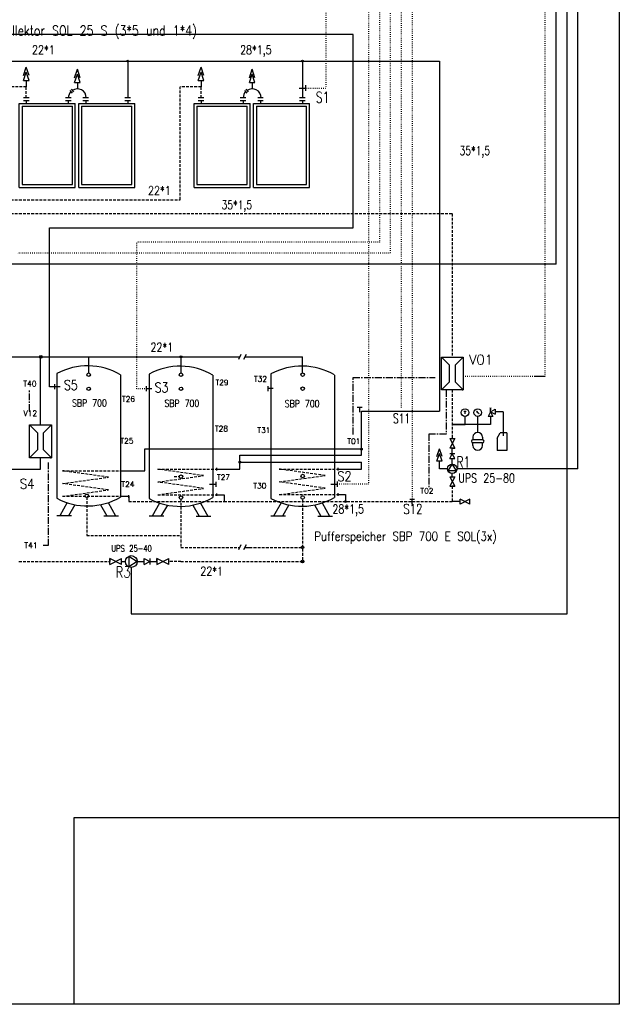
# Model space of a CAD drawing. Extents: x -4 to 211, y 10 to 294.
# Tile 2 of 9: x 101 to 211, y 10 to 190. Entities that reach past the tile are written whole.
import ezdxf
from ezdxf.enums import TextEntityAlignment as Align

# ---------------------------------------------------------------- set-up
doc = ezdxf.new("R2010")
doc.units = 0
doc.header["$MEASUREMENT"] = 0
for name, pattern in [('CENTER', [2, 1.25, -0.25, 0.25, -0.25]), ('DASH', [0.75, 0.5, -0.25]), ('DASHED', [0.75, 0.5, -0.25]), ('DOT', [0.25, 0, -0.25, 0]), ('SMALCONT', [0.5, 0.25, 0.25]), ('THINCONT', [0.5, 0.25, 0.25])]:
    doc.linetypes.add(name, pattern=pattern)
doc.layers.get('0').update_dxf_attribs({"color": 1, "linetype": 'CONTINUOUS'})
for name, color, linetype in [('kalt', 5, 'CONTINUOUS'), ('verbesserung', 7, 'CONTINUOUS'), ('Warm', 1, 'CONTINUOUS'), ('ZEICHNUNG', 1, 'CONTINUOUS')]:
    doc.layers.add(name, color=color, linetype=linetype)
doc.styles.get("Standard").update_dxf_attribs({"font": 'TXT.SHX'})

# ---------------------------------------------------------------- blocks, each defined once
blk = doc.blocks.new('ALLES_440340384')
at = {"layer": 'ZEICHNUNG', "color": 14, "linetype": 'THINCONT'}
for p, q in [((152.59, 125.62), (152.59, 128.56)), ((146.29, 122.28), (146.29, 123.19)), ((147.22, 122.73), (146.29, 122.73)), ((157.77, 105.24), (158.94, 105.24)), ((158.94, 105.7), (158.94, 104.77))]:
    blk.add_line(p, q, dxfattribs=at)
at = {"layer": 'ZEICHNUNG', "color": 94, "linetype": 'SMALCONT'}
for p, q in [((146.75, 125.42), (146.75, 102.62)), ((158.42, 125.22), (158.42, 102.82)), ((148.67, 101.79), (147.29, 99.4)), ((150.08, 101.42), (148.91, 99.4)), ((154.74, 101.42), (155.91, 99.4)), ((156.14, 101.79), (157.52, 99.4)), ((149.45, 99.4), (146.75, 99.4)), ((155.37, 99.4), (158.06, 99.4))]:
    blk.add_line(p, q, dxfattribs=at)
at = {"layer": 'ZEICHNUNG', "color": 94, "linetype": 'DOT'}
blk.add_line((164.64, 105.24), (158.94, 105.24), dxfattribs=at)
at = {"layer": 'ZEICHNUNG', "color": 94, "linetype": 'SMALCONT'}
for centre, start, end in [((152.41, 114.96), 59.6595, 118.3759), ((152.41, 113.09), 241.6241, 300.3405)]:
    blk.add_arc(centre, 11.9, start, end, dxfattribs=at)
blk = doc.blocks.new('*X1')
at = {"layer": 'ZEICHNUNG', "color": 14, "linetype": 'THINCONT'}
for p, q in [((184.42, 118.57), (184.42, 118.57)), ((184.43, 118.56), (184.44, 118.56)), ((184.46, 118.54), (184.44, 118.54)), ((184.45, 118.53), (184.48, 118.53)), ((184.5, 118.52), (184.46, 118.52)), ((184.47, 118.5), (184.51, 118.5)), ((184.53, 118.49), (184.48, 118.49)), ((184.49, 118.47), (184.55, 118.47)), ((184.57, 118.46), (184.5, 118.46)), ((184.51, 118.45), (184.59, 118.45)), ((184.6, 118.43), (184.53, 118.43)), ((184.54, 118.42), (184.62, 118.42)), ((184.64, 118.4), (184.55, 118.4)), ((184.56, 118.39), (184.66, 118.39)), ((184.68, 118.38), (184.57, 118.38)), ((184.58, 118.36), (184.68, 118.36)), ((184.66, 118.35), (184.59, 118.35)), ((184.6, 118.33), (184.65, 118.33)), ((184.64, 118.32), (184.61, 118.32))]:
    blk.add_line(p, q, dxfattribs=at)
blk = doc.blocks.new('SOKI_440340476')
at = {"layer": 'ZEICHNUNG', "color": 14, "linetype": 'THINCONT'}
for p, q in [((186.85, 119.14), (187.13, 119.21)), ((187.13, 119.11), (186.85, 119.14)), ((186.85, 119.04), (187.13, 119.11)), ((187.13, 119), (186.85, 119.04)), ((182.55, 118.57), (182.09, 118.57)), ((182.32, 118.1), (182.32, 118.57)), ((182.32, 116.18), (182.32, 117.64)), ((184.41, 118.58), (184.69, 118.37)), ((184.41, 118.58), (184.62, 118.31)), ((184.69, 118.37), (184.62, 118.31)), ((184.65, 118.34), (184.9, 118.09)), ((184.65, 116.18), (184.65, 117.64)), ((186.99, 118.51), (186.53, 117.64)), ((187.44, 117.64), (186.53, 117.64)), ((186.85, 118.93), (187.13, 119)), ((186.99, 118.51), (187.86, 118.97)), ((186.99, 118.51), (186.99, 118.97)), ((186.99, 118.51), (187.86, 118.06)), ((186.99, 118.51), (187.44, 117.64)), ((186.99, 117.64), (186.99, 116.18)), ((187.86, 118.97), (187.86, 118.06)), ((189.32, 118.51), (187.86, 118.51)), ((189.32, 118.51), (189.32, 114.08)), ((186.99, 116.18), (179.99, 116.18)), ((179.99, 116.18), (182.32, 116.18)), ((184.65, 114.72), (184.65, 116.18)), ((183.78, 113.85), (183.78, 113.36)), ((185.53, 113.85), (185.53, 113.36)), ((188.21, 113.67), (188.75, 114.61)), ((188.21, 113.67), (188.21, 111.38)), ((189.99, 114.61), (188.75, 114.61)), ((189.99, 114.61), (189.99, 111.38)), ((179.53, 113.59), (180.44, 113.59)), ((179.53, 113.59), (180.44, 111.84)), ((180.44, 113.59), (179.53, 111.84)), ((180.44, 111.84), (179.53, 111.84)), ((179.98, 111.84), (180.44, 111.84)), ((179.98, 110.82), (179.98, 111.84)), ((185.53, 113.36), (183.78, 113.36)), ((185.53, 112.8), (183.78, 112.8)), ((183.78, 112.31), (183.78, 112.8)), ((185.53, 112.31), (185.53, 112.8)), ((177.18, 110.31), (177.65, 111.71)), ((177.18, 109.45), (177.65, 110.85)), ((178.12, 110.31), (177.65, 111.71)), ((178.12, 109.45), (177.65, 110.85)), ((180.44, 110.82), (179.53, 110.82)), ((179.53, 109.95), (179.98, 110.82)), ((180.44, 109.95), (179.98, 110.82)), ((189.99, 111.38), (188.21, 111.38)), ((178.12, 109.45), (177.18, 109.45)), ((177.65, 109.22), (177.65, 109.45)), ((177.65, 108.05), (177.65, 109.45)), ((179.98, 108.93), (179.18, 107.7)), ((179.53, 109.95), (180.44, 109.95)), ((179.98, 108.93), (179.98, 109.95)), ((180.79, 107.7), (179.98, 108.93)), ((179.11, 108.05), (177.65, 108.05)), ((180.79, 107.7), (179.18, 107.7)), ((179.53, 106.59), (180.44, 104.85)), ((180.44, 106.59), (179.53, 104.85)), ((179.53, 106.59), (180.44, 106.59)), ((179.98, 106.59), (179.98, 107.18)), ((179.53, 104.85), (180.44, 104.85)), ((180.44, 104.85), (179.98, 104.85)), ((181.45, 102.04), (179.99, 102.04)), ((181.45, 102.04), (181.45, 102.5)), ((183.2, 102.5), (181.45, 101.59)), ((183.2, 101.59), (181.45, 102.5)), ((181.45, 101.59), (181.45, 102.04)), ((183.2, 101.59), (183.2, 102.5))]:
    blk.add_line(p, q, dxfattribs=at)
at = {"layer": 'ZEICHNUNG', "color": 174, "linetype": 'DASHED'}
blk.add_line((179.99, 104.85), (179.99, 102.04), dxfattribs=at)
at = {"layer": 'ZEICHNUNG', "color": 14, "linetype": 'THINCONT'}
for centre, radius in [((182.32, 118.34), 0.7), ((184.65, 118.34), 0.7), ((179.98, 108.05), 0.875)]:
    blk.add_circle(centre, radius, dxfattribs=at)
for centre, radius, start, end in [((184.65, 113.85), 0.875, 90, 180), ((184.65, 113.85), 0.875, 0, 90), ((183.78, 113.08), 0.28, 90, 270), ((184.65, 112.31), 0.875, 180, 0), ((185.53, 113.08), 0.28, 270, 90)]:
    blk.add_arc(centre, radius, start, end, dxfattribs=at)
at = {"layer": 'ZEICHNUNG'}
blk.add_blockref('*X1', (0, 0), dxfattribs=at)
blk = doc.blocks.new('PUMPENGRUPPE_440341156')
at = {"layer": 'ZEICHNUNG', "color": 14, "linetype": 'THINCONT'}
for p, q in [((120.79, 92.06), (120.79, 90.08)), ((120.79, 92.06), (122.31, 91.07)), ((117.27, 91.63), (117.27, 91.07)), ((117.27, 90.51), (117.27, 91.63)), ((119.43, 90.51), (117.27, 91.63)), ((117.27, 90.51), (119.43, 91.63)), ((119.43, 90.51), (119.43, 91.63)), ((119.43, 91.07), (120.15, 91.07)), ((122.31, 91.07), (120.79, 90.08)), ((122.31, 91.07), (123.57, 91.07)), ((123.57, 90.51), (123.57, 91.63)), ((123.57, 91.63), (124.65, 91.07)), ((123.57, 90.51), (124.65, 91.07)), ((124.65, 91.63), (124.65, 90.51)), ((124.65, 91.07), (125.91, 91.07)), ((125.91, 91.07), (125.91, 91.63)), ((125.91, 91.63), (125.91, 90.51)), ((128.07, 90.51), (125.91, 91.63)), ((125.91, 90.51), (128.07, 91.63)), ((128.07, 90.51), (128.07, 91.63))]:
    blk.add_line(p, q, dxfattribs=at)
at = {"layer": 'ZEICHNUNG', "color": 174, "linetype": 'DASHED'}
for p, q in [((114.07, 91.06), (117.27, 91.07)), ((130.31, 91.07), (128.07, 91.07))]:
    blk.add_line(p, q, dxfattribs=at)
at = {"layer": 'ZEICHNUNG', "color": 14, "linetype": 'THINCONT'}
blk.add_circle((121.23, 91.07), 1.08, dxfattribs=at)
blk = doc.blocks.new('SOL253GR_440341452')
at = {"layer": 'ZEICHNUNG', "color": 14, "linetype": 'THINCONT'}
for p, q in [((88.57, 182.72), (177.66, 182.72)), ((88.57, 182.72), (88.57, 175.98)), ((120.57, 182.72), (120.57, 175.98)), ((152.57, 182.72), (152.57, 175.98)), ((78.85, 179.68), (79.36, 181.22)), ((79.87, 179.68), (79.36, 181.22)), ((110.85, 179.68), (111.36, 181.22)), ((111.87, 179.68), (111.36, 181.22)), ((142.85, 179.68), (143.36, 181.22)), ((143.87, 179.68), (143.36, 181.22)), ((78.85, 178.79), (79.36, 180.33)), ((78.85, 178.79), (79.87, 178.79)), ((79.87, 178.79), (79.36, 180.33)), ((79.36, 178.79), (79.36, 177.63)), ((110.85, 178.79), (111.36, 180.33)), ((110.85, 178.79), (111.87, 178.79)), ((111.87, 178.79), (111.36, 180.33)), ((111.36, 178.79), (111.36, 177.63)), ((142.85, 178.79), (143.36, 180.33)), ((142.85, 178.79), (143.87, 178.79)), ((143.87, 178.79), (143.36, 180.33)), ((143.36, 178.79), (143.36, 177.63)), ((77.97, 177.33), (78.41, 176.87)), ((78.2, 177.55), (78.65, 177.09)), ((109.97, 177.33), (110.41, 176.87)), ((110.2, 177.55), (110.65, 177.09)), ((141.97, 177.33), (142.41, 176.87)), ((142.2, 177.55), (142.65, 177.09)), ((151.93, 177.79), (153.21, 177.79)), ((153.21, 177.28), (153.21, 178.3)), ((68.73, 159.59), (68.73, 174.95)), ((68.73, 174.95), (78.97, 174.95)), ((70.52, 175.98), (69.49, 175.98)), ((70.52, 175.47), (69.49, 175.47)), ((70.01, 175.47), (70.01, 174.95)), ((78.2, 175.98), (77.17, 175.98)), ((78.2, 175.47), (77.17, 175.47)), ((77.69, 175.47), (77.69, 174.95)), ((78.97, 159.59), (78.97, 174.95)), ((79.61, 159.59), (79.61, 174.95)), ((79.61, 174.95), (89.85, 174.95)), ((81.4, 175.98), (80.37, 175.98)), ((81.4, 175.47), (80.37, 175.47)), ((80.89, 175.47), (80.89, 174.95)), ((89.08, 175.98), (88.05, 175.98)), ((89.08, 175.47), (88.05, 175.47)), ((88.57, 175.47), (88.57, 174.95)), ((89.85, 159.59), (89.85, 174.95)), ((100.73, 159.59), (100.73, 174.95)), ((100.73, 174.95), (110.97, 174.95)), ((102.52, 175.98), (101.49, 175.98)), ((102.52, 175.47), (101.49, 175.47)), ((102.01, 175.47), (102.01, 174.95)), ((110.2, 175.98), (109.17, 175.98)), ((110.2, 175.47), (109.17, 175.47)), ((109.69, 175.47), (109.69, 174.95)), ((110.97, 159.59), (110.97, 174.95)), ((111.61, 159.59), (111.61, 174.95)), ((111.61, 174.95), (121.85, 174.95)), ((113.4, 175.98), (112.37, 175.98)), ((113.4, 175.47), (112.37, 175.47)), ((112.89, 175.47), (112.89, 174.95)), ((121.08, 175.98), (120.05, 175.98)), ((121.08, 175.47), (120.05, 175.47)), ((120.57, 175.47), (120.57, 174.95)), ((121.85, 159.59), (121.85, 174.95)), ((132.73, 159.59), (132.73, 174.95)), ((132.73, 174.95), (142.97, 174.95)), ((134.52, 175.98), (133.49, 175.98)), ((134.52, 175.47), (133.49, 175.47)), ((134.01, 175.47), (134.01, 174.95)), ((142.2, 175.98), (141.17, 175.98)), ((142.2, 175.47), (141.17, 175.47)), ((141.69, 175.47), (141.69, 174.95)), ((142.97, 159.59), (142.97, 174.95)), ((143.61, 159.59), (143.61, 174.95)), ((143.61, 174.95), (153.85, 174.95)), ((145.4, 175.98), (144.37, 175.98)), ((145.4, 175.47), (144.37, 175.47)), ((144.89, 175.47), (144.89, 174.95)), ((153.08, 175.98), (152.05, 175.98)), ((153.08, 175.47), (152.05, 175.47)), ((152.57, 175.47), (152.57, 174.95)), ((153.85, 159.59), (153.85, 174.95)), ((69.24, 174.44), (78.45, 174.44)), ((69.24, 174.44), (69.24, 160.11)), ((78.45, 160.11), (78.45, 174.44)), ((80.12, 174.44), (80.12, 160.11)), ((80.12, 174.44), (89.33, 174.44)), ((89.33, 160.11), (89.33, 174.44)), ((101.24, 174.44), (110.45, 174.44)), ((101.24, 174.44), (101.24, 160.11)), ((110.45, 160.11), (110.45, 174.44)), ((112.12, 174.44), (112.12, 160.11)), ((112.12, 174.44), (121.33, 174.44)), ((121.33, 160.11), (121.33, 174.44)), ((133.24, 174.44), (142.45, 174.44)), ((133.24, 174.44), (133.24, 160.11)), ((142.45, 160.11), (142.45, 174.44)), ((144.12, 174.44), (144.12, 160.11)), ((144.12, 174.44), (153.33, 174.44)), ((153.33, 160.11), (153.33, 174.44)), ((68.73, 159.59), (78.97, 159.59)), ((69.24, 160.11), (78.45, 160.11)), ((79.61, 159.59), (89.85, 159.59)), ((80.12, 160.11), (89.33, 160.11)), ((100.73, 159.59), (110.97, 159.59)), ((101.24, 160.11), (110.45, 160.11)), ((111.61, 159.59), (121.85, 159.59)), ((112.12, 160.11), (121.33, 160.11)), ((132.73, 159.59), (142.97, 159.59)), ((133.24, 160.11), (142.45, 160.11)), ((143.61, 159.59), (153.85, 159.59)), ((144.12, 160.11), (153.33, 160.11)), ((62.12, 154.78), (62.12, 155.34)), ((64.28, 154.22), (62.12, 155.34)), ((64.28, 155.34), (62.12, 154.21)), ((64.28, 154.21), (64.28, 155.34)), ((62.12, 154.21), (62.12, 154.78)), ((64.28, 154.78), (66.17, 154.78))]:
    blk.add_line(p, q, dxfattribs=at)
at = {"layer": 'ZEICHNUNG', "color": 174, "linetype": 'DASHED'}
for p, q in [((66.17, 154.78), (66.17, 178.03)), ((70.01, 178.03), (66.17, 178.03)), ((70.01, 175.98), (70.01, 178.03)), ((98.17, 157.34), (98.17, 178.03)), ((102.01, 178.03), (98.17, 178.03)), ((102.01, 175.98), (102.01, 178.03)), ((130.17, 157.34), (130.17, 178.03)), ((134.01, 178.03), (130.17, 178.03)), ((134.01, 175.98), (134.01, 178.03)), ((66.17, 157.34), (130.17, 157.34)), ((66.17, 154.78), (179.99, 154.78))]:
    blk.add_line(p, q, dxfattribs=at)
at = {"layer": 'ZEICHNUNG', "color": 94, "linetype": 'DOT'}
blk.add_line((153.21, 177.79), (156.85, 177.79), dxfattribs=at)
at = {"layer": 'ZEICHNUNG', "color": 14, "linetype": 'THINCONT'}
for centre in [(120.57, 182.72), (152.57, 182.72)]:
    blk.add_circle(centre, 0.16, dxfattribs=at)
at = {"layer": 'ZEICHNUNG', "color": 54, "linetype": 'Continuous'}
for centre in [(66.17, 157.34), (98.17, 157.34), (66.17, 154.78)]:
    blk.add_circle(centre, 0.16, dxfattribs=at)
at = {"layer": 'ZEICHNUNG', "color": 14, "linetype": 'THINCONT'}
for centre, start, end in [((79.36, 176.01), 136.8119, 180.9259), ((79.36, 176.01), 359.0741, 125.5326), ((111.36, 176.01), 136.8119, 180.9259), ((111.36, 176.01), 359.0741, 125.5326), ((143.36, 176.01), 136.8119, 180.9259), ((143.36, 176.01), 359.0741, 125.5326)]:
    blk.add_arc(centre, 1.63, start, end, dxfattribs=at)
at = {"layer": 'ZEICHNUNG', "color": 178, "width": 0.680899}
blk.add_text('Kollektor SOL 25 S (3*5 und 1*4)', height=1.8, dxfattribs=at).set_placement((96.89, 187.41), (133.25, 187.41), align=Align.FIT)
blk = doc.blocks.new('A$C1E6E16CB')
for p, q in [((0, 0), (0, 6)), ((0, 6), (1.5, 4.5)), ((0, 6), (4, 6)), ((4, 6), (2.5, 4.5)), ((4, 6), (4, 0)), ((1.5, 1.5), (1.5, 4.5)), ((2.5, 4.5), (2.5, 1.5)), ((0, 0), (1.5, 1.5)), ((4, 0), (2.5, 1.5)), ((3.8, 0), (0, 0)), ((3.8, 0), (4, 0))]:
    blk.add_line(p, q)
blk = doc.blocks.new('A$C54B908A8')
blk.add_blockref('A$C1E6E16CB', (0, 0))

msp = doc.modelspace()

# ---------------------------------------------------------------- linework, layer by layer
at = {"color": 7, "linetype": 'Continuous'}
for p, q in [((161.87, 187.59), (55.68, 187.59)), ((161.87, 152.19), (161.87, 187.59)), ((106.23, 123.08), (106.23, 152.19)), ((106.23, 152.19), (161.87, 152.19)), ((107.26, 123.08), (106.23, 123.08))]:
    msp.add_line(p, q, dxfattribs=at)
at = {"color": 1, "linetype": 'Continuous'}
for p, q in [((123.68, 110.68), (123.68, 111.68)), ((123.68, 111.68), (163.36, 111.68)), ((123.68, 107.68), (123.68, 110.68))]:
    msp.add_line(p, q, dxfattribs=at)
at = {"color": 5, "linetype": 'Continuous'}
msp.add_line((120.78, 103.01), (120.78, 102.09), dxfattribs=at)
at = {"layer": 'verbesserung', "color": 9, "linetype": 'CENTER'}
for p, q in [((161.83, 114.34), (161.83, 124.75)), ((161.83, 124.75), (176.87, 124.75)), ((102.62, 118.61), (102.62, 122.47)), ((106.02, 109.21), (106.02, 94.01)), ((106.02, 94.01), (105.07, 94.01))]:
    msp.add_line(p, q, dxfattribs=at)
at = {"layer": 'verbesserung', "color": 0, "linetype": 'Continuous'}
msp.add_line((195, 124.99), (197, 124.99), dxfattribs=at)
at = {"layer": 'Warm', "color": 0, "linetype": 'Continuous'}
for points in [[(-4.26, 293.61), (210.57, 293.61), (210.57, 9.97), (-4.26, 9.97)], [(210.57, 9.97), (110.78, 9.97), (110.78, 44.18), (210.57, 44.18)]]:
    msp.add_lwpolyline(points, close=True, dxfattribs=at)
at = {"layer": 'Warm', "color": 9, "linetype": 'CENTER'}
msp.add_lwpolyline([(178.9, 122.5), (178.9, 114.42), (175.69, 114.42), (175.69, 104.51)], dxfattribs=at)
at = {"layer": 'ZEICHNUNG', "color": 0, "linetype": 'SMALCONT'}
for p, q in [((203, 108.05), (203, 218.33)), ((201, 81.5), (201, 216.33)), ((199, 145.55), (199, 214.33)), ((199, 145.55), (92.8, 145.55)), ((203, 108.05), (180.86, 108.05)), ((121.22, 89.99), (121.23, 81.5)), ((121.23, 81.5), (201, 81.5))]:
    msp.add_line(p, q, dxfattribs=at)
at = {"layer": 'ZEICHNUNG', "color": 0, "linetype": 'DOT'}
for p, q in [((197, 124.99), (197, 212.33)), ((172.64, 203.19), (172.64, 102.47)), ((170.64, 201.19), (170.64, 119.05)), ((168.64, 199.19), (168.64, 147.55)), ((166.64, 197.19), (166.64, 149.55)), ((164.64, 195.19), (164.64, 105.24)), ((156.85, 193.19), (156.85, 177.79)), ((122.27, 122.71), (122.27, 149.55)), ((166.64, 149.55), (122.27, 149.55)), ((168.64, 147.55), (100.37, 147.55)), ((182.02, 124.99), (195, 124.99)), ((124.04, 122.71), (122.27, 122.71))]:
    msp.add_line(p, q, dxfattribs=at)
at = {"layer": 'ZEICHNUNG', "color": 1, "linetype": 'THINCONT'}
for p, q in [((177.66, 182.72), (177.66, 118.58)), ((93.83, 128.55), (130.34, 128.54)), ((104.62, 116.08), (104.62, 128.54)), ((113.43, 125.6), (113.43, 128.54)), ((130.34, 125.6), (130.34, 128.54)), ((130.34, 128.54), (141.07, 128.54)), ((141.31, 129.01), (140.84, 128.08)), ((142.24, 129.01), (141.77, 128.08)), ((142.01, 128.54), (142.88, 128.54)), ((142.88, 128.54), (152.59, 128.54)), ((163.36, 118.58), (177.66, 118.58)), ((163.36, 110.55), (163.36, 118.58)), ((104.62, 107.97), (104.62, 110.08)), ((141.11, 107.97), (141.11, 110.55)), ((141.11, 110.55), (163.36, 110.55)), ((141.11, 109.27), (163.36, 109.27)), ((163.36, 107.99), (163.36, 109.27)), ((99.25, 107.97), (104.62, 107.97)), ((119.37, 107.68), (123.68, 107.68)), ((136.8, 107.97), (141.11, 107.97)), ((159.05, 107.99), (163.36, 107.99))]:
    msp.add_line(p, q, dxfattribs=at)
at = {"layer": 'ZEICHNUNG', "color": 0, "linetype": 'THINCONT'}
for p, q in [((101.49, 180.07), (102.01, 181.61)), ((101.49, 179.18), (102.01, 180.72)), ((102.52, 180.07), (102.01, 181.61)), ((102.52, 179.18), (102.01, 180.72)), ((133.49, 180.07), (134.01, 181.61)), ((133.49, 179.18), (134.01, 180.72)), ((134.52, 180.07), (134.01, 181.61)), ((134.52, 179.18), (134.01, 180.72)), ((101.49, 179.18), (102.52, 179.18)), ((102.01, 179.18), (102.01, 178.03)), ((133.49, 179.18), (134.52, 179.18)), ((134.01, 179.18), (134.01, 178.03)), ((107.26, 122.62), (107.26, 123.53)), ((108.19, 123.08), (107.26, 123.08)), ((124.04, 122.26), (124.04, 123.16)), ((124.97, 122.71), (124.04, 122.71)), ((162.6, 119.36), (163.51, 119.36)), ((163.06, 118.43), (163.06, 119.36)), ((136.8, 108.2), (136.8, 107.73)), ((159.05, 108.22), (159.05, 107.75)), ((135.52, 105.21), (136.69, 105.21)), ((136.69, 105.68), (136.69, 104.75)), ((119.37, 103.01), (120.78, 103.01)), ((120.74, 103.22), (120.74, 102.76)), ((136.8, 103.53), (136.8, 103.07)), ((136.8, 103.3), (138.21, 103.3)), ((159.05, 103.56), (159.05, 103.09)), ((159.05, 103.32), (160.46, 103.32)), ((160.46, 103.32), (160.46, 102.04)), ((172.19, 102.47), (173.1, 102.47)), ((172.64, 101.53), (172.64, 102.47)), ((142.01, 93.66), (142.88, 93.66))]:
    msp.add_line(p, q, dxfattribs=at)
at = {"layer": 'ZEICHNUNG', "color": 5, "linetype": 'DASHED'}
for p, q in [((179.99, 154.78), (179.99, 128.5)), ((179.99, 122.5), (179.99, 113.59)), ((129.06, 106.61), (130.01, 106.61)), ((113.06, 102.89), (113.06, 95.85)), ((120.78, 102.09), (138.22, 102.09)), ((130.31, 102.57), (130.31, 93.66)), ((138.21, 102.04), (179.99, 102.04)), ((152.58, 102.38), (152.58, 90.82)), ((113.06, 95.81), (130.31, 95.81)), ((130.31, 93.66), (141.07, 93.66)), ((142.88, 93.66), (152.58, 93.66)), ((100.66, 91.06), (114.07, 91.06)), ((130.31, 91.07), (152.58, 91.07))]:
    msp.add_line(p, q, dxfattribs=at)
at = {"layer": 'ZEICHNUNG', "color": 3, "linetype": 'SMALCONT'}
for p, q in [((107.58, 125.48), (107.58, 102.67)), ((119.25, 125.28), (119.25, 102.87)), ((124.5, 125.4), (124.5, 102.6)), ((136.17, 125.2), (136.17, 102.8)), ((109.5, 101.85), (108.12, 99.45)), ((110.9, 101.47), (109.74, 99.45)), ((115.57, 101.47), (116.74, 99.45)), ((116.97, 101.85), (118.35, 99.45)), ((126.42, 101.77), (125.04, 99.38)), ((127.83, 101.4), (126.66, 99.38)), ((132.49, 101.4), (133.66, 99.38)), ((133.89, 101.77), (135.27, 99.38)), ((110.28, 99.45), (107.58, 99.45)), ((116.2, 99.45), (118.89, 99.45)), ((127.2, 99.38), (124.5, 99.38)), ((133.12, 99.38), (135.81, 99.38))]:
    msp.add_line(p, q, dxfattribs=at)
at = {"layer": 'ZEICHNUNG', "color": 1, "linetype": 'DASH'}
for p, q in [((108.64, 107.68), (119.37, 107.68)), ((117.03, 106.51), (108.64, 107.68)), ((108.64, 105.34), (117.03, 106.51)), ((126.07, 107.97), (136.8, 107.97)), ((134.46, 106.8), (126.07, 107.97)), ((126.07, 105.63), (134.46, 106.8)), ((148.32, 107.99), (159.05, 107.99)), ((156.71, 106.82), (148.32, 107.99)), ((148.32, 105.66), (156.71, 106.82))]:
    msp.add_line(p, q, dxfattribs=at)
at = {"layer": 'ZEICHNUNG', "color": 5, "linetype": 'DASH'}
for p, q in [((117.03, 104.18), (108.64, 105.34)), ((134.46, 104.47), (126.07, 105.63)), ((156.71, 104.49), (148.32, 105.66)), ((108.64, 103.01), (117.03, 104.18)), ((108.64, 103.01), (119.37, 103.01)), ((126.07, 103.3), (134.46, 104.47)), ((126.07, 103.3), (136.8, 103.3)), ((148.32, 103.32), (156.71, 104.49)), ((148.32, 103.32), (159.05, 103.32))]:
    msp.add_line(p, q, dxfattribs=at)
at = {"layer": 'ZEICHNUNG', "color": 5, "linetype": 'THINCONT'}
for p, q in [((138.21, 103.3), (138.21, 102.04)), ((141.31, 94.13), (140.84, 93.19)), ((142.24, 94.13), (141.77, 93.19))]:
    msp.add_line(p, q, dxfattribs=at)
at = {"layer": 'ZEICHNUNG', "color": 0, "linetype": 'DASHED'}
for p, q in [((179.99, 102.04), (179.99, 102.04)), ((142.88, 93.66), (151.31, 93.66))]:
    msp.add_line(p, q, dxfattribs=at)
at = {"layer": 'ZEICHNUNG', "color": 0, "linetype": 'THINCONT'}
for centre, radius in [((104.69, 128.56), 0.25), ((152.59, 125.3), 0.32), ((113.43, 122.71), 0.32), ((130.34, 122.71), 0.32), ((152.59, 122.73), 0.32), ((160.46, 102.04), 0.16)]:
    msp.add_circle(centre, radius, dxfattribs=at)
at = {"layer": 'ZEICHNUNG', "color": 1, "linetype": 'THINCONT'}
for centre, radius in [((130.34, 128.54), 0.192), ((113.43, 125.28), 0.32), ((130.34, 125.28), 0.32), ((163.36, 111.64), 0.16), ((141.11, 109.27), 0.16), ((130.34, 106.61), 0.32)]:
    msp.add_circle(centre, radius, dxfattribs=at)
at = {"layer": 'ZEICHNUNG', "color": 5, "linetype": 'THINCONT'}
for centre, radius in [((152.59, 106.72), 0.32), ((113.09, 103.09), 0.32), ((130.34, 102.77), 0.32), ((152.59, 102.79), 0.32), ((152.58, 93.66), 0.25), ((152.58, 91.07), 0.25)]:
    msp.add_circle(centre, radius, dxfattribs=at)
at = {"layer": 'ZEICHNUNG', "color": 3, "linetype": 'SMALCONT'}
for centre, start, end in [((113.24, 115.01), 59.6595, 118.3759), ((130.16, 114.93), 59.6595, 118.3759), ((113.24, 113.14), 241.6241, 300.3405), ((130.16, 113.07), 241.6241, 300.3405)]:
    msp.add_arc(centre, 11.9, start, end, dxfattribs=at)

# ---------------------------------------------------------------- block references
at = {"layer": 'kalt', "color": 5}
msp.add_blockref('A$C54B908A8', (178.01, 122.5), dxfattribs=at)
at = {"layer": 'Warm', "color": 5}
msp.add_blockref('A$C54B908A8', (102.62, 110.08), dxfattribs=at)
at = {"layer": 'ZEICHNUNG', "color": 3}
for name in ['SOL253GR_440341452', 'ALLES_440340384']:
    msp.add_blockref(name, (0, 0), dxfattribs=at)
at = {"layer": 'ZEICHNUNG', "color": 0}
for name in ['SOKI_440340476', 'PUMPENGRUPPE_440341156']:
    msp.add_blockref(name, (0, 0), dxfattribs=at)

# ---------------------------------------------------------------- texts
at = {"layer": 'Warm', "color": 0, "linetype": 'Continuous', "char_height": 1, "width": 4.84, "attachment_point": 1}
for s, insert in [('T32', (143.67, 125)), ('T40', (101.47, 124.13)), ('T29', (136.64, 124.35)), ('T26', (119.51, 121.33)), ('T28', (136.53, 115.91)), ('T31', (144.3, 115.63)), ('T25', (119.23, 113.67)), ('T01', (160.77, 113.6)), ('T27', (136.9, 107.01)), ('T24', (119.41, 105.72)), ('T30', (143.56, 105.44)), ('T02', (174.14, 104.51)), ('T41', (101.66, 94.54))]:
    msp.add_mtext(s, dxfattribs=dict(at, insert=insert))
at = {"layer": 'ZEICHNUNG', "color": 0}
for s, height, width, p, p2 in [('22*1', 1.6, 0.78, (103.06, 183.98), (107.22, 183.98)), ('28*1,5', 1.6, 0.744828, (141.16, 183.98), (146.92, 183.98)), ('S1', 2, 0.9375, (155, 175.1), (157.5, 175.1)), ('35*1,5', 1.6, 0.724138, (181.32, 165.51), (186.92, 165.51)), ('22*1', 1.6, 0.78, (124.3, 158.21), (128.46, 158.21)), ('35*1,5', 1.6, 0.724138, (137.75, 155.59), (143.35, 155.59)), ('22*1', 1.6, 0.78, (124.74, 129.53), (128.9, 129.53)), ('V01', 1.8, 0.98, (183.04, 127.13), (187.45, 127.13)), ('S5', 1.8, 0.84, (108.9, 122.48), (111.42, 122.48)), ('S3', 1.8, 0.84, (125.5, 122.04), (128.02, 122.04)), ('SBP 700', 1.3, 0.773684, (110.38, 119.44), (116.75, 119.44)), ('SBP 700', 1.3, 0.773684, (127.3, 119.37), (133.67, 119.37)), ('SBP 700', 1.3, 0.773684, (149.32, 119.31), (155.69, 119.31)), ('S11', 1.8, 0.875, (169.14, 116.38), (172.29, 116.38)), ('R1', 2, 0.9375, (180.79, 108.3), (183.29, 108.3)), ('S2', 1.8, 0.87, (158.94, 105.78), (161.55, 105.78)), ('UPS 25-80', 1.633, 0.747059, (181.09, 105.54), (191.45, 105.54)), ('S4', 1.8, 0.9, (100.82, 104.4), (103.52, 104.4)), ('28*1,5', 1.6, 0.744828, (158.06, 99.88), (163.82, 99.88)), ('S12', 1.8, 0.835714, (171.02, 99.8), (174.53, 99.8)), ('Pufferspeicher SBP 700 E SOL(3x)', 1.633, 0.681667, (154.74, 94.88), (188.13, 94.88)), ('22*1', 1.6, 0.78, (133.86, 88.5), (138.02, 88.5)), ('R3', 2, 0.84, (118.34, 88.13), (121.14, 88.13))]:
    msp.add_text(s, height=height, dxfattribs=dict(at, width=width)).set_placement(p, p2, align=Align.FIT)
at = {"layer": 'ZEICHNUNG', "color": 0, "width": 0.752941}
msp.add_text('UPS 25-40', height=1.152, rotation=0.0123, dxfattribs=at).set_placement((117.6, 92.88), (124.97, 92.88), align=Align.FIT)
at = {"layer": 'ZEICHNUNG', "color": 1, "linetype": 'Continuous', "insert": (101.5, 118.71), "char_height": 2, "width": 4.2535, "attachment_point": 1}
msp.add_mtext('{\\H0.5x;\\C0;V12}', dxfattribs=at)

doc.saveas('drawing.dxf')
